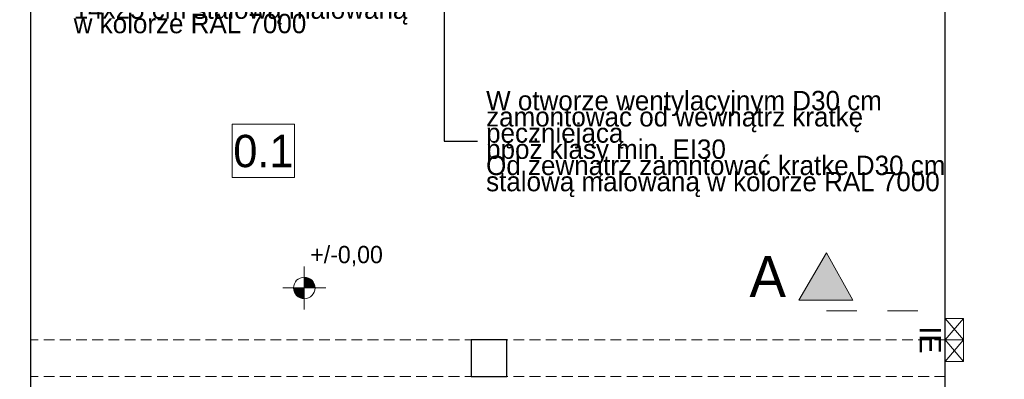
# Model space of a CAD drawing. Extents: x -547885 to -186295, y -25370 to 156194.
# Tile 156 of 256: x -497521 to -488401, y 38803 to 42137. Entities that reach past the tile are written whole.
import ezdxf

# ---------------------------------------------------------------- set-up
doc = ezdxf.new("R2010")
doc.units = 0
doc.header["$MEASUREMENT"] = 0
doc.linetypes.add('Dashed', pattern=[564.444447, 282.222223, -282.222223])
doc.linetypes.add('Krawędzie ukryte', pattern=[150, 100, -50])
for name, color, linetype, lineweight in [('Arch opisy_Nr_Pióra__21', 7, 'Continuous', 9), ('INWENT OPISY_Nr_Pióra__21', 7, 'Continuous', 9), ('INWENT OPISY_Nr_Pióra__41', 7, 'Continuous', 15), ('INWENT RZĘDNE_Nr_Pióra__21', 7, 'Continuous', 9), ('INWENT WYMIARY_Nr_Pióra__21', 7, 'Continuous', 9), ('INWENT.ŚCIANY_Nr_Pióra__1', 7, 'Continuous', 25), ('Istniejące stropy_Nr_Pióra__5', 7, 'Continuous', 13)]:
    doc.layers.add(name, color=color, linetype=linetype, lineweight=lineweight)
doc.layers.add('INSTALACJA IE_Nr_Pióra__88', color=7, linetype='Continuous', lineweight=20, true_color=0xfd4435)
doc.layers.add('INWENT OPISY_Nr_Pióra__88', color=7, linetype='Continuous', lineweight=20, true_color=0xfd4435)
doc.layers.add('INWENT RZĘDNE', color=7, linetype='Continuous')
doc.layers.add('INWENT WYMIARY', color=7, linetype='Continuous')
doc.styles.add('GENERATED_STYLE_1', font='txt')
doc.styles.add('GENERATED_STYLE_2', font='txt')
doc.styles.add('GENERATED_STYLE_4', font='txt')
doc.styles.add('GENERATED_STYLE_5', font='txt')
doc.styles.add('GENERATED_STYLE_7', font='txt')
doc.dimstyles.new('GENERATED_STYLE__13', dxfattribs={"dimtxt": 0.18, "dimasz": 109.44, "dimexe": 0.18, "dimexo": 0.0625, "dimgap": 0.09, "dimtad": 0, "dimtih": 1, "dimtoh": 1, "dimdec": 4, "dimzin": 0, "dimdsep": 46, "dimcen": 0.09, "dimadec": 0, "dimazin": 0, "dimtfac": 1, "dimtdec": 4, "dimtmove": 0, "dimatfit": 3, "dimldrblk": 'ARROWHEAD_11', "dimfxl": 0, "dimtolj": 1, "dimtzin": 0, "dimarcsym": 0})
doc.dimstyles.new('GENERATED_STYLE__5', dxfattribs={"dimtxt": 160.000002, "dimasz": 114, "dimexe": 0.18, "dimexo": 0, "dimgap": 0.09, "dimtad": 1, "dimtih": 1, "dimtoh": 1, "dimdec": 0, "dimlfac": 0.1, "dimzin": 0, "dimdsep": 46, "dimtxsty": 'GENERATED_STYLE_2', "dimblk": 'ARROWHEAD_2', "dimblk1": 'ARROWHEAD_2', "dimblk2": 'ARROWHEAD_2', "dimcen": 0.09, "dimclrd": 7, "dimclre": 7, "dimclrt": 7, "dimazin": 0, "dimtfac": 1, "dimtdec": 4, "dimtmove": 0, "dimatfit": 3, "dimfxl": 0, "dimtolj": 1, "dimtzin": 0, "dimarcsym": 0})
doc.dimstyles.new('GENERATED_STYLE__6', dxfattribs={"dimtxt": 160.000002, "dimasz": 114, "dimexe": 0.18, "dimexo": 0, "dimgap": 0.09, "dimtad": 1, "dimdec": 0, "dimlfac": 0.1, "dimzin": 0, "dimdsep": 46, "dimtxsty": 'GENERATED_STYLE_2', "dimblk": 'ARROWHEAD_2', "dimblk1": 'ARROWHEAD_2', "dimblk2": 'ARROWHEAD_2', "dimcen": 0.09, "dimclrd": 7, "dimclre": 7, "dimclrt": 7, "dimazin": 0, "dimtfac": 1, "dimtdec": 4, "dimtmove": 2, "dimatfit": 3, "dimfxl": 0, "dimtolj": 1, "dimtzin": 0, "dimarcsym": 0})
doc.dimstyles.new('GENERATED_STYLE__7', dxfattribs={"dimtxt": 160.000002, "dimasz": 114, "dimexe": 0.18, "dimexo": 0, "dimgap": 0.09, "dimtad": 1, "dimdec": 0, "dimlfac": 0.1, "dimzin": 0, "dimdsep": 46, "dimtxsty": 'GENERATED_STYLE_2', "dimblk": 'ARROWHEAD_2', "dimblk1": 'ARROWHEAD_2', "dimblk2": 'ARROWHEAD_2', "dimcen": 0.09, "dimclrd": 7, "dimclre": 7, "dimclrt": 7, "dimazin": 0, "dimtfac": 1, "dimtdec": 4, "dimtmove": 0, "dimatfit": 3, "dimfxl": 0, "dimtolj": 1, "dimtzin": 0, "dimarcsym": 0})

# ---------------------------------------------------------------- blocks, each defined once
blk = doc.blocks.new('*D652')
at = {"layer": 'INWENT WYMIARY_Nr_Pióra__21', "linetype": 'Continuous'}
for p, q in [((-509898.3, 46932.8), (-509898.3, 47157.8)), ((-471873.3, 46932.8), (-471873.3, 47157.8)), ((-509855, 47120.3), (-509941.6, 46970.3)), ((-471916.6, 46970.3), (-471830, 47120.3)), ((-509971.7, 47045.3), (-509898.3, 47045.3)), ((-509898.3, 47045.3), (-471873.3, 47045.3)), ((-471873.3, 47045.3), (-471800, 47045.3))]:
    blk.add_line(p, q, dxfattribs=at)
at = {"layer": 'INWENT WYMIARY_Nr_Pióra__21', "insert": (-491116.2, 47077.3), "char_height": 160, "attachment_point": 7, "style": 'GENERATED_STYLE_2'}
blk.add_mtext('{3\xa0803}', dxfattribs=at)
blk = doc.blocks.new('ARROWHEAD_2')
at = {"color": 0, "linetype": 'Continuous', "lineweight": 0}
for p, q in [((0, 0), (-1, 0)), ((-0.378, -0.655), (0.378, 0.655))]:
    blk.add_line(p, q, dxfattribs=at)
blk = doc.blocks.new('*D654')
at = {"layer": 'INWENT WYMIARY_Nr_Pióra__21', "linetype": 'Continuous'}
for p, q in [((-471129.6, 45147.6), (-471354.6, 45147.6)), ((-471317.1, 45190.9), (-471167.1, 45104.3)), ((-471242.1, 45147.6), (-471242.1, 45221)), ((-471242.1, 45087.6), (-471242.1, 45147.6)), ((-471129.6, 45087.6), (-471354.6, 45087.6)), ((-471167.1, 45044.3), (-471317.1, 45130.9))]:
    blk.add_line(p, q, dxfattribs=at)
at = {"layer": 'INWENT WYMIARY_Nr_Pióra__21', "char_height": 160, "attachment_point": 7, "rotation": 90, "style": 'GENERATED_STYLE_2'}
for s, insert in [('{6}', (-471274.1, 45248.7)), ('{1\xa0238}', (-471274.1, 38667.2))]:
    blk.add_mtext(s, dxfattribs=dict(at, insert=insert))
blk = doc.blocks.new('*D655')
at = {"layer": 'INWENT WYMIARY_Nr_Pióra__21', "linetype": 'Continuous'}
for p, q in [((-470907.6, 45147.6), (-471132.6, 45147.6)), ((-470945.1, 45104.3), (-471095.1, 45190.9)), ((-471020.1, 45147.6), (-471020.1, 45221)), ((-471020.1, 32707.6), (-471020.1, 45147.6)), ((-471095.1, 32750.9), (-470945.1, 32664.3)), ((-470907.6, 32707.6), (-471132.6, 32707.6)), ((-471020.1, 32634.3), (-471020.1, 32707.6))]:
    blk.add_line(p, q, dxfattribs=at)
at = {"layer": 'INWENT WYMIARY_Nr_Pióra__21', "insert": (-471052.1, 38697.2), "char_height": 160, "attachment_point": 7, "rotation": 90, "style": 'GENERATED_STYLE_2'}
blk.add_mtext('{1\xa0244}', dxfattribs=at)
blk = doc.blocks.new('Koty wysokościowe_5', base_point=(-494884.6, 39649.7))
at = {"layer": 'INWENT RZĘDNE_Nr_Pióra__21', "linetype": 'Continuous'}
for points in [[(-494884.6, 39649.7), (-494784.6, 39649.7), (-494792.2, 39688), (-494813.9, 39720.4), (-494846.3, 39742.1), (-494884.6, 39749.7)], [(-494884.6, 39649.7), (-494984.6, 39649.7), (-494977, 39611.4), (-494955.3, 39579), (-494922.8, 39557.3), (-494884.6, 39549.7)]]:
    blk.add_hatch(color=256, dxfattribs=at).paths.add_polyline_path(points, flags=0)
for p, q in [((-494884.6, 39449.7), (-494884.6, 39849.7)), ((-495084.6, 39649.7), (-494684.6, 39649.7))]:
    blk.add_line(p, q, dxfattribs=at)
blk.add_circle((-494884.6, 39649.7), 100, dxfattribs=at)
at = {"layer": 'INWENT RZĘDNE_Nr_Pióra__21', "insert": (-494829.3, 39849.7), "char_height": 160, "attachment_point": 7, "style": 'GENERATED_STYLE_4'}
blk.add_mtext('{+/-0,00}', dxfattribs=at)
blk = doc.blocks.new('ARROWHEAD_11')
at = {"color": 0, "linetype": 'Continuous', "lineweight": 0}
blk.add_line((0, 0), (-1, 0), dxfattribs=at)
at = {"color": 0, "linetype": 'Continuous', "lineweight": 0, "const_width": 0.25, "flags": 128}
blk.add_lwpolyline([(-0.125, 0, 1), (0.125, 0, 1)], format="xyb", close=True, dxfattribs=at)

msp = doc.modelspace()

# ---------------------------------------------------------------- hatches: boundary and pattern name
at = {"layer": 'INWENT OPISY_Nr_Pióra__21', "linetype": 'Continuous'}
msp.add_hatch(color=256, dxfattribs=at).paths.add_polyline_path([(-490048.3, 39973.9), (-489804, 39537.6), (-490304, 39537.6)], flags=0)

# ---------------------------------------------------------------- linework, layer by layer
at = {"layer": 'INSTALACJA IE_Nr_Pióra__88', "linetype": 'Continuous'}
for p, q in [((-488948.3, 39167.6), (-488948.3, 39367.6)), ((-488948.3, 39367.6), (-488778.3, 39367.6)), ((-488948.3, 39167.6), (-488778.3, 39367.6)), ((-488778.3, 39167.6), (-488948.3, 39367.6)), ((-488778.3, 39367.6), (-488778.3, 39167.6)), ((-488778.3, 39167.6), (-488948.3, 39167.6)), ((-488948.3, 38967.6), (-488948.3, 39167.6)), ((-488948.3, 39167.6), (-488778.3, 39167.6)), ((-488948.3, 38967.6), (-488778.3, 39167.6)), ((-488778.3, 38967.6), (-488948.3, 39167.6)), ((-488778.3, 39167.6), (-488778.3, 38967.6)), ((-488778.3, 38967.6), (-488948.3, 38967.6))]:
    msp.add_line(p, q, dxfattribs=at)
at = {"layer": 'INWENT OPISY_Nr_Pióra__41', "linetype": 'Continuous'}
for p, q in [((-490048.3, 39973.9), (-490304, 39537.6)), ((-489804, 39537.6), (-490048.3, 39973.9)), ((-489804, 39537.6), (-490304, 39537.6))]:
    msp.add_line(p, q, dxfattribs=at)
at = {"layer": 'INWENT OPISY_Nr_Pióra__41', "linetype": 'Dashed'}
msp.add_line((-490048.3, 39437.6), (-488948.3, 39437.6), dxfattribs=at)
at = {"layer": 'INWENT.ŚCIANY_Nr_Pióra__1', "linetype": 'Continuous'}
for p, q in [((-497418.3, 35817.6), (-497418.3, 44437.6)), ((-488948.3, 38537.6), (-488948.3, 44437.6)), ((-493008.3, 39167.6), (-493338.3, 39167.6)), ((-493338.3, 39167.6), (-493338.3, 38827.6)), ((-493008.3, 38827.6), (-493008.3, 39167.6)), ((-493338.3, 38827.6), (-493008.3, 38827.6))]:
    msp.add_line(p, q, dxfattribs=at)
at = {"layer": 'Istniejące stropy_Nr_Pióra__5', "linetype": 'Krawędzie ukryte'}
for p, q in [((-488948.3, 39167.6), (-497418.3, 39167.6)), ((-488948.3, 38827.6), (-497418.3, 38827.6))]:
    msp.add_line(p, q, dxfattribs=at)

# ---------------------------------------------------------------- block references
at = {"layer": 'INWENT RZĘDNE'}
msp.add_blockref('Koty wysokościowe_5', (-494884.6, 39649.7), dxfattribs=at)

# ---------------------------------------------------------------- texts
at = {"layer": 'Arch opisy_Nr_Pióra__21', "linetype": 'Continuous', "char_height": 180, "attachment_point": 4, "style": 'GENERATED_STYLE_5'}
for s, insert, width, line_spacing_factor in [('{W otworze wentylacyjnym 14x25 cm\\Pzamontować od wewnątrz kratkę \\Ppęczniejącą ppoż klasy min. EI30\\POd zewnątrz zamntować kratkę \\P14x25 cm stalową malowaną \\Pw kolorze RAL 7000}', (-497020.3, 42568.8), 3352.66, 0.446498), ('{W otworze wentylacyjnym D30 cm\\Pzamontować od wewnątrz kratkę pęczniejącą\\Pppoż klasy min. EI30\\POd zewnątrz zamntować kratke D30 cm\\Pstalową malowaną w kolorze RAL 7000}', (-493200.6, 40984.2), 4172.62, 0.500314)]:
    msp.add_mtext(s, dxfattribs=dict(at, insert=insert, width=width, line_spacing_factor=line_spacing_factor))
at = {"layer": 'INWENT OPISY_Nr_Pióra__21', "linetype": 'Continuous', "insert": (-490592.6, 39944.7), "char_height": 380, "attachment_point": 2, "style": 'GENERATED_STYLE_7'}
msp.add_mtext('{A}', dxfattribs=at)
at = {"layer": 'INWENT OPISY_Nr_Pióra__88', "linetype": 'Continuous', "insert": (-488986.2, 39167.6), "char_height": 200, "attachment_point": 2, "rotation": 270, "style": 'GENERATED_STYLE_7'}
msp.add_mtext('{IE}', dxfattribs=at)

# ---------------------------------------------------------------- dimensions: what is measured, and where the dimension line sits
at = {"layer": 'INWENT WYMIARY', "linetype": 'Continuous'}
dim = msp.add_linear_dim(base=(-509898.3276, 47045.2825), p1=(-509898.3276, 34625.6987), p2=(-471873.3243, 33972.4433), dimstyle='GENERATED_STYLE__5', dxfattribs=at)
dim.commit()
dim.dimension.update_dxf_attribs({"geometry": '*D652', "text_midpoint": (-490842.6723, 47157.2825)})
for base, p1, dimstyle, picture, middle in [((-471242.1, 32707.6), (-471873.3, 45087.6), 'GENERATED_STYLE__6', '*D654', (-471354.1, 45309.4)), ((-471020.1, 32707.6), (-471873.3, 32707.6), 'GENERATED_STYLE__7', '*D655', (-471132.1, 38970.8))]:
    dim = msp.add_linear_dim(base=base, p1=p1, p2=(-488783.3, 45147.6), angle=90, dimstyle=dimstyle, dxfattribs=at)
    dim.commit()
    dim.dimension.update_dxf_attribs({"geometry": picture, "text_midpoint": middle})

# ---------------------------------------------------------------- next in the draw order: wipeouts: each hides what was drawn before it
at = {"linetype": 'Continuous', "ltscale": 1987804.24262667}
msp.add_wipeout([(-495551.4, 41167.2), (-494975.4, 41167.2), (-494975.4, 40673.1), (-495551.4, 40673.1)], dxfattribs=at).dxf.layer = 'INWENT OPISY_Nr_Pióra__21'

# ---------------------------------------------------------------- next in the draw order: linework, layer by layer
at = {"layer": 'INWENT OPISY_Nr_Pióra__21', "linetype": 'Continuous', "flags": 128}
msp.add_lwpolyline([(-495551.4, 41167.2), (-494975.4, 41167.2), (-494975.4, 40673.1), (-495551.4, 40673.1)], close=True, dxfattribs=at)

# ---------------------------------------------------------------- next in the draw order: texts
at = {"layer": 'INWENT OPISY_Nr_Pióra__21', "linetype": 'Continuous', "insert": (-495263.4, 40765.1), "char_height": 300, "attachment_point": 8, "style": 'GENERATED_STYLE_1'}
msp.add_mtext('{0.1 }', dxfattribs=at)

# ---------------------------------------------------------------- next in the draw order: leaders
at = {"layer": 'Arch opisy_Nr_Pióra__21', "linetype": 'Continuous', "annotation_type": 0, "has_hookline": 1, "hookline_direction": 1, "text_width": 4165.7}
msp.add_leader([(-493588.3, 44437.7), (-493588.3, 41009.2), (-493279.5, 41009.2)], dimstyle='GENERATED_STYLE__13', dxfattribs=at)

doc.saveas('drawing.dxf')
